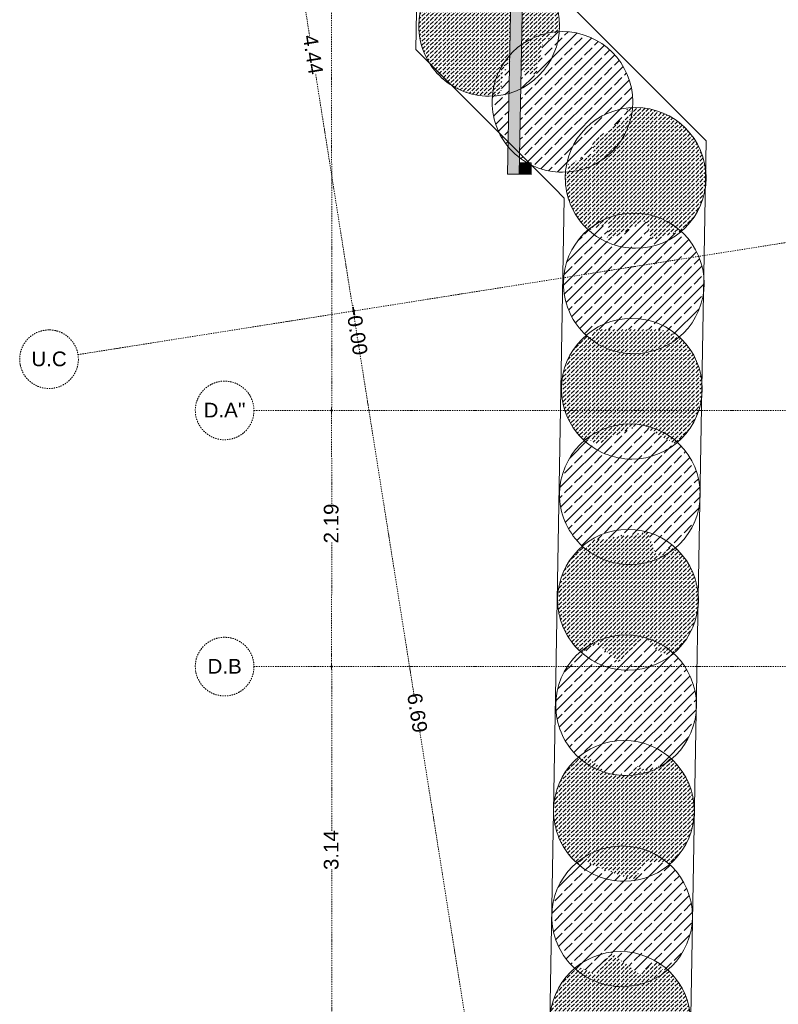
# Model space of a CAD drawing. Header units: millimetres. Extents: x 1523 to 73204, y -91281 to 10268.
# Tile 26 of 120: x 17289 to 23756, y -66517 to -58118. Entities that reach past the tile are written whole.
import ezdxf

# ---------------------------------------------------------------- set-up
doc = ezdxf.new("R2010")
doc.units = ezdxf.units.MM
doc.linetypes.add('IMPORT-STRICHPUNKT _7_', pattern=[20, 10, -5, 0, -5])
for name, color, linetype, lineweight, true_color in [('10 A--Wand außen _ Verbau _bauseits_', 7, 'Continuous', 13, 0x656565), ('10 A--Wand außen _ Verbau _modelliert_ _aktuell_', 7, 'Continuous', 13, 0x656565), ('10 A--Wand außen _tragend_', 7, 'Continuous', 13, 0x656565), ('90 A--Achsraster _1_50_', 7, 'IMPORT-STRICHPUNKT _7_', 13, 0x656565), ('Xref_706_5_--_ÜP_-1_000_16_Übersichtsplan UG_IFC 2025_01_13_dwg', 7, 'Continuous', 13, 0x767676)]:
    doc.layers.add(name, color=color, linetype=linetype, lineweight=lineweight, true_color=true_color)
doc.styles.add('Arial_2', font='arial.ttf', dxfattribs={"height": 125})
pattern_1 = [(131.336, (0, 0), (37.542465, 33.023679), [37.5, -12.5]), (131.336, (-35.283, 2.26), (37.542465, 33.023679), [37.5, -12.5])]
pattern_2 = [(131.336, (0, 0), (90.10192, 79.25683), []), (131.336, (-45.05, -39.63), (90.10192, 79.25683), [90, -30])]

# ---------------------------------------------------------------- blocks, each defined once
blk = doc.blocks.new('Xref_706_5_--_ÜP_-1_000_11_Übersichtsplan UG_IFC 2024_09_30_dwg_ARROWHEAD_1-41960026-SuD_-1UG gesamt Plot  - Blatt 7')
at = {"layer": '90 A--Achsraster _1_50_', "color": 9, "linetype": 'Continuous', "true_color": 0xcbcbcb}
blk.add_line((0, 0), (-1000, 0), dxfattribs=at)
blk.add_circle((0, 0), 250, dxfattribs=at)
blk = doc.blocks.new('Xref_706_5_--_ÜP_-1_000_11_Übersichtsplan UG_IFC 2024_09_30_dwg_Standard-Rastermarker_6-41960559-SuD_-1UG gesamt Plot  - Blatt 7')
at = {"layer": '90 A--Achsraster _1_50_', "color": 9, "true_color": 0xcbcbcb, "flags": 128}
blk.add_lwpolyline([(0, 0), (750, 0), (31250, 0), (32000, 0)], dxfattribs=at)
at = {"layer": '90 A--Achsraster _1_50_', "color": 9, "true_color": 0xcbcbcb}
blk.add_circle((-250, 0), 250, dxfattribs=at)
blk = doc.blocks.new('Xref_706_5_--_ÜP_-1_000_11_Übersichtsplan UG_IFC 2024_09_30_dwg_Standard-Rastermarker_30-41960584-SuD_-1UG gesamt Plot  - Blatt 7')
at = {"layer": '90 A--Achsraster _1_50_', "color": 9, "true_color": 0xcbcbcb}
blk.add_line((0, 0), (53500.2, 0), dxfattribs=at)
blk.add_circle((-250, 0), 250, dxfattribs=at)
blk = doc.blocks.new('Xref_706_5_--_ÜP_-1_000_16_Übersichtsplan UG_IFC 2025_01_13_dwg-35469238-SuD_-1UG gesamt Plot  - Blatt 7')
at = {"layer": '10 A--Wand außen _ Verbau _modelliert_ _aktuell_', "true_color": 0xcbcbcb}
h = blk.add_hatch(dxfattribs=at)
h.set_pattern_fill('FP_5', color=9, style=0, pattern_type=2)
h.set_pattern_definition(pattern_1)
h.paths.add_polyline_path([(53222.9, -107966.1), (53061.7, -107620.1), (53231, -107582), (53174.8, -107332.7), (53178.3, -107329.2), (53171.8, -107319.3), (53115.2, -107255), (53050.1, -107199.4), (52977.7, -107153.7), (52899.6, -107118.7), (52817.3, -107095.2), (52732.5, -107083.7), (52646.9, -107084.3), (52562.2, -107097.1), (52480.3, -107121.8), (52402.7, -107158), (52331, -107204.8), (52266.7, -107261.3), (52211.1, -107326.5), (52165.4, -107398.8), (52130.4, -107477), (52106.9, -107559.3), (52095.4, -107646.6), (52095.6, -107672.1), (52129.4, -107676.9), (52096, -107729.7), (52106.1, -107731.8), (52130.7, -107676.9), (52363.9, -108033.9), (52457.1, -108026.6), (52542.2, -108249.6), (52593.8, -108252.9), (52593.9, -108268.2), (52602.3, -108270), (52602, -108273.9), (52655.8, -108281.2), (52741.4, -108280.6), (52826, -108267.8), (52908, -108243), (52985.6, -108206.9), (53057.3, -108160.1), (53110.7, -108113.1), (53106.4, -108102.6), (53109.1, -108099.3), (53071.9, -107934.4), (53131.6, -107946.9)])
h = blk.add_hatch(dxfattribs=at)
h.set_pattern_fill('FP_4', color=9, style=0, pattern_type=2)
h.set_pattern_definition(pattern_2)
h.paths.add_polyline_path([(54079.8, -107416.5), (54073.7, -107403.5), (54074.9, -107402.3), (54066.2, -107390.1), (54012.3, -107328.8), (53947.2, -107273.3), (53874.9, -107227.5), (53796.7, -107192.5), (53714.4, -107169), (53629.6, -107157.5), (53544, -107158.1), (53459.3, -107170.9), (53377.4, -107195.7), (53299.8, -107231.8), (53228.1, -107278.6), (53175.5, -107324.9), (53178.3, -107329.2), (53174.8, -107332.7), (53231, -107582), (53061.7, -107620.1), (53222.9, -107966.1), (53071.9, -107934.4), (53109.1, -108099.3), (53106, -108103), (53110.3, -108113.4), (53109.9, -108113.7), (53113.6, -108119.4), (53170.2, -108183.7), (53235.3, -108239.3), (53307.6, -108285), (53385.8, -108320), (53468.1, -108343.5), (53552.9, -108355), (53638.5, -108354.4), (53723.2, -108341.6), (53805.1, -108316.8), (53882.7, -108280.7), (53955.6, -108232.8), (54010.6, -108184.4), (54008.7, -108182), (54018.7, -108177.3), (54032, -108152.5), (53962.7, -108121.5), (53999.4, -107548.2), (54047.3, -107441.2), (54075, -107420.2)])
h = blk.add_hatch(dxfattribs=at)
h.set_pattern_fill('FP_5', color=9, style=0, pattern_type=2)
h.set_pattern_definition(pattern_1)
h.paths.add_polyline_path([(54942.7, -108162.3), (54797.1, -107780.7), (54973.7, -107501.2), (54956.2, -107484), (54956.9, -107482.7), (54968.5, -107472.5), (54964.8, -107466.9), (54905.4, -107400.1), (54843.2, -107347), (54770.8, -107301.3), (54692.7, -107266.3), (54610.3, -107242.8), (54525.5, -107231.2), (54439.9, -107231.9), (54355.3, -107244.7), (54273.3, -107269.4), (54195.7, -107305.6), (54124, -107352.4), (54072.1, -107398.1), (54074.9, -107402.3), (54073.7, -107403.5), (54079.8, -107416.5), (54047.3, -107441.2), (53999.4, -107548.2), (53962.7, -108121.5), (54032, -108152.5), (54018.7, -108177.3), (54008.7, -108182), (54010.6, -108184.4), (54006.3, -108188.2), (54012.2, -108196.1), (54066.1, -108257.4), (54131.2, -108313), (54203.6, -108358.7), (54281.7, -108393.7), (54364, -108417.2), (54448.8, -108428.8), (54534.4, -108428.1), (54619.1, -108415.3), (54701, -108390.6), (54778.6, -108354.5), (54850.3, -108307.6), (54903, -108261.3), (54902.4, -108260.4), (54904.8, -108258.6), (54895.5, -108217.5), (54918.5, -108190.6)])
h = blk.add_hatch(dxfattribs=at)
h.set_pattern_fill('FP_4', color=9, style=0, pattern_type=2)
h.set_pattern_definition(pattern_2)
h.paths.add_polyline_path([(55915.4, -107712.5), (55855.8, -107584.7), (55872.1, -107562.6), (55867.2, -107551.9), (55867.8, -107551.3), (55861.9, -107540.7), (55805.4, -107476.4), (55740.3, -107420.8), (55667.9, -107375.1), (55589.8, -107340.1), (55507.5, -107316.6), (55422.6, -107305.1), (55337, -107305.7), (55252.4, -107318.5), (55170.4, -107343.2), (55092.8, -107379.4), (55018.7, -107428.4), (54956.2, -107484), (54973.7, -107501.2), (54797.1, -107780.7), (54942.7, -108162.3), (54895.5, -108217.5), (54904.8, -108258.6), (54902.4, -108260.4), (54908.8, -108269.4), (54963.2, -108331.2), (55028.4, -108386.9), (55100.7, -108432.6), (55178.8, -108467.5), (55261.1, -108491), (55346, -108502.6), (55431.6, -108502), (55516.2, -108489.1), (55598.2, -108464.4), (55675.8, -108428.3), (55749.9, -108379.3), (55804.3, -108331.4), (55803.1, -108329.7), (55812.5, -108323.8), (55778.2, -108290), (55785.5, -108284.4), (55757, -108269.1), (55717.7, -107772.2), (55723, -107765), (55721.2, -107771.1), (55904.5, -107715.8)])
h = blk.add_hatch(dxfattribs=at)
h.set_pattern_fill('FP_5', color=9, style=0, pattern_type=2)
h.set_pattern_definition(pattern_1)
h.paths.add_polyline_path([(56803.4, -108094), (56614.9, -107845.9), (56752.3, -107741.4), (56741.2, -107717.7), (56790, -107668.2), (56758.2, -107631.9), (56765.5, -107624.4), (56759, -107614.5), (56702.3, -107550), (56637.4, -107494.7), (56565, -107448.9), (56486.9, -107413.9), (56404.6, -107390.4), (56319.8, -107378.9), (56234.2, -107379.5), (56149.5, -107392.3), (56067.6, -107417.1), (55989.9, -107453.2), (55918.3, -107500), (55865.2, -107546.7), (55867.8, -107551.3), (55867.2, -107551.9), (55872.1, -107562.6), (55855.8, -107584.7), (55915.4, -107712.5), (55721.2, -107771.1), (55723, -107765), (55717.7, -107772.2), (55757, -108269.1), (55785.5, -108284.4), (55778.2, -108290), (55812.5, -108323.8), (55811.7, -108324.9), (55803.1, -108329.7), (55804.3, -108331.4), (55800.1, -108335.1), (55803.8, -108340.8), (55860.3, -108405.1), (55925.4, -108460.6), (55997.8, -108506.4), (56075.9, -108541.4), (56158.3, -108564.9), (56243.1, -108576.4), (56328.7, -108575.8), (56413.3, -108563), (56495.3, -108538.2), (56572.9, -108502.1), (56647, -108453.1), (56709.5, -108397.5), (56709.4, -108397.4), (56718.4, -108377.4), (56654.1, -108342.9), (56647, -108252.7), (56800.9, -108096.5)])
h = blk.add_hatch(dxfattribs=at)
h.set_pattern_fill('FP_4', color=9, style=0, pattern_type=2)
h.set_pattern_definition(pattern_2)
h.paths.add_polyline_path([(57777.3, -108089.8), (57693.7, -108007.5), (57739.5, -107922.1), (57703, -107760), (57677.9, -107746.5), (57682.7, -107740), (57648.1, -107705.8), (57656.8, -107699.2), (57656.3, -107698.6), (57660.5, -107695), (57654.9, -107686.9), (57599.6, -107624.1), (57534.5, -107568.5), (57462.1, -107522.7), (57384, -107487.7), (57301.7, -107464.2), (57216.9, -107452.7), (57131.3, -107453.3), (57046.6, -107466.1), (56964.7, -107490.9), (56887.1, -107527), (56812.9, -107576), (56762.7, -107620.2), (56765.5, -107624.4), (56758.2, -107631.9), (56790, -107668.2), (56741.2, -107717.7), (56752.3, -107741.4), (56614.9, -107846.1), (56803.4, -108094), (56647, -108252.7), (56654.1, -108342.9), (56718.4, -108377.4), (56708.8, -108398.7), (56697.2, -108409), (56701.4, -108415.2), (56757.4, -108478.9), (56822.6, -108534.5), (56894.9, -108580.2), (56973, -108615.2), (57055.4, -108638.7), (57140.2, -108650.2), (57225.8, -108649.6), (57310.4, -108636.8), (57392.4, -108612.1), (57470, -108575.9), (57541.7, -108529.1), (57594, -108483), (57591.5, -108478.5), (57599.6, -108470.3), (57592.7, -108459.8), (57608.8, -108447.5), (57583.2, -108418.4), (57742.2, -108256.9)])
h = blk.add_hatch(dxfattribs=at)
h.set_pattern_fill('FP_5', color=9, style=0, pattern_type=2)
h.set_pattern_definition(pattern_1)
h.paths.add_polyline_path([(58673.7, -108079.7), (58519.8, -107966.2), (58545.3, -107779), (58557.9, -107776.2), (58555.5, -107770), (58556.6, -107769), (58553.2, -107763.8), (58496.6, -107699.5), (58431.5, -107643.9), (58359.2, -107598.2), (58281, -107563.2), (58198.7, -107539.7), (58113.9, -107528.1), (58028.3, -107528.8), (57943.6, -107541.6), (57861.7, -107566.3), (57784.1, -107602.5), (57709.9, -107651.5), (57656.3, -107698.6), (57656.8, -107699.2), (57648.1, -107706), (57682.7, -107740), (57677.9, -107746.5), (57703, -107760), (57739.5, -107922.1), (57693.7, -108007.5), (57777.3, -108089.8), (57742.2, -108256.9), (57583.2, -108418.4), (57608.8, -108447.5), (57592.7, -108459.8), (57599.6, -108470.3), (57591.5, -108478.5), (57597.9, -108490.1), (57654.5, -108554.3), (57719.6, -108610), (57791.9, -108655.7), (57870.1, -108690.6), (57952.4, -108714.1), (58037.2, -108725.7), (58122.8, -108725.1), (58207.4, -108712.2), (58289.4, -108687.5), (58367, -108651.4), (58441.2, -108602.4), (58503, -108548), (58503.8, -108546.3), (58476.7, -108519.6), (58666.3, -108096.2), (58662.7, -108086.8)])
h = blk.add_hatch(dxfattribs=at)
h.set_pattern_fill('FP_4', color=9, style=0, pattern_type=2)
h.set_pattern_definition(pattern_2)
h.paths.add_polyline_path([(59455, -108455.6), (59271.7, -108320.6), (59471.9, -108086), (59379.2, -107944.1), (59386.9, -107917.3), (59459.8, -107876.8), (59450.6, -107868.9), (59464.3, -107858.4), (59447.8, -107834.1), (59393, -107772), (59328.7, -107717.1), (59256.3, -107671.4), (59178.2, -107636.4), (59095.9, -107612.9), (59011, -107601.3), (58925.4, -107602), (58840.8, -107614.8), (58758.8, -107639.5), (58681.2, -107675.7), (58609.6, -107722.5), (58555.5, -107770), (58557.9, -107776.2), (58545.3, -107779), (58519.8, -107966.2), (58673.7, -108079.7), (58662.7, -108086.8), (58666.3, -108096.2), (58476.7, -108519.6), (58503.8, -108546.3), (58503, -108548), (58491.6, -108558), (58495.1, -108563.2), (58551.6, -108627.5), (58616.7, -108683.1), (58689.1, -108728.8), (58767.2, -108763.8), (58849.5, -108787.3), (58934.4, -108798.9), (59020, -108798.2), (59104.6, -108785.4), (59186.6, -108760.7), (59264.2, -108724.6), (59335.8, -108677.7), (59389.9, -108630.2), (59378, -108599.1), (59442, -108479.9)])
h = blk.add_hatch(dxfattribs=at)
h.set_pattern_fill('FP_4', color=9, style=0, pattern_type=2)
h.set_pattern_definition(pattern_2)
h.paths.add_polyline_path([(52606.3, -108302.5), (52606.1, -108274.4), (52602, -108273.9), (52602.3, -108270), (52593.9, -108268.2), (52593.8, -108252.9), (52542.2, -108249.6), (52457.1, -108026.6), (52363.9, -108033.9), (52130.7, -107676.9), (52106.1, -107731.8), (52096, -107729.7), (52129.5, -107676.8), (52045.9, -107665.4), (51960.3, -107666), (51875.6, -107678.8), (51793.7, -107703.6), (51716.1, -107739.7), (51644.4, -107786.5), (51580.1, -107843.1), (51524.6, -107908.2), (51478.8, -107980.5), (51443.8, -108058.7), (51420.3, -108141), (51408.8, -108225.8), (51409.1, -108266.3), (51415, -108267.2), (51422.2, -108314.5), (51457.4, -108330.2), (51487.1, -108394), (51773.1, -108475.7), (51718.7, -108597.3), (52457.9, -108658.3), (52490.5, -108620.1), (52536.3, -108547.8), (52571.3, -108469.6), (52594.8, -108387.3), (52602.6, -108330.1)])
h.paths.add_polyline_path([(52357.5, -108750.4), (51675.4, -108694), (51651.6, -108747.1), (51710.2, -108724.8), (51699.6, -108753.7), (51906.6, -108781.9), (51907.1, -108852.8), (51915.4, -108853.4), (51915.2, -108855.6), (51969.2, -108862.9), (52054.8, -108862.3), (52139.5, -108849.5), (52221.4, -108824.7), (52299, -108788.6), (52351.4, -108754.4)])
h = blk.add_hatch(dxfattribs=at)
h.set_pattern_fill('FP_5', color=9, style=0, pattern_type=2)
h.set_pattern_definition(pattern_1)
h.paths.add_polyline_path([(60412.4, -108437.1), (60256.8, -108102.9), (60232.5, -108079), (60238.3, -108063.1), (60362.5, -107937.1), (60347.5, -107910.2), (60290.9, -107845.9), (60225.8, -107790.3), (60153.5, -107744.6), (60075.3, -107709.6), (59993, -107686.1), (59908.2, -107674.5), (59822.6, -107675.2), (59737.9, -107688), (59656, -107712.7), (59578.4, -107748.8), (59504.2, -107797.8), (59453.8, -107842.2), (59464.3, -107858.4), (59450.6, -107868.9), (59459.8, -107876.8), (59386.9, -107917.3), (59379.2, -107944.1), (59471.9, -108086), (59271.7, -108320.6), (59455, -108455.6), (59378, -108599.1), (59389.9, -108630.2), (59388.8, -108631.2), (59392.2, -108636.4), (59448.8, -108700.7), (59513.9, -108756.3), (59586.2, -108802), (59664.4, -108837), (59746.7, -108860.5), (59831.5, -108872.1), (59917.1, -108871.4), (60001.8, -108858.6), (60083.7, -108833.9), (60161.3, -108797.7), (60233, -108750.9), (60285.8, -108704.5), (60284, -108701.7), (60297.3, -108694.4), (60405.2, -108453.2)])
h = blk.add_hatch(dxfattribs=at)
h.set_pattern_fill('FP_5', color=9, style=0, pattern_type=2)
h.set_pattern_definition(pattern_1)
h.paths.add_polyline_path([(51919.5, -108884.4), (51919.3, -108856.1), (51915.2, -108855.6), (51915.4, -108853.4), (51907.1, -108852.8), (51906.6, -108781.9), (51699.6, -108753.7), (51710.2, -108724.8), (51651.6, -108747.1), (51675.4, -108694), (50938.6, -108633.2), (50918.6, -108944.6), (50858.7, -109154.5), (50826.1, -109172.6), (50837.8, -109197.8), (50836.5, -109199.1), (50843.1, -109209.2), (50899.6, -109273.4), (50964.8, -109329), (51037.1, -109374.8), (51115.2, -109409.7), (51197.6, -109433.2), (51282.4, -109444.8), (51368, -109444.2), (51452.6, -109431.3), (51534.6, -109406.6), (51612.2, -109370.5), (51683.9, -109323.6), (51748.1, -109267.1), (51803.7, -109202), (51849.5, -109129.6), (51884.4, -109051.5), (51908, -108969.2), (51918.7, -108890.4)])
h.paths.add_polyline_path([(51773.1, -108475.7), (51487.1, -108394), (51457.4, -108330.2), (51422.2, -108314.5), (51415, -108267.2), (51409.1, -108266.3), (51409, -108254), (51359.1, -108247.2), (51273.5, -108247.9), (51188.8, -108260.7), (51106.9, -108285.4), (51029.3, -108321.6), (50955.4, -108370.3), (50905.3, -108414.4), (50908.1, -108418.6), (50900.7, -108426.1), (50909.2, -108435.7), (50902.3, -108440.9), (50948.4, -108480.2), (50945, -108533.4), (51718.7, -108597.3), (51771.7, -108478.8)])
at = {"layer": '10 A--Wand außen _tragend_', "true_color": 0xededed}
for points in [[(52600.6, -108670.1), (44567.6, -108006.6), (44559.4, -108106.2), (52592.3, -108769.8)], [(52608.8, -108570.5), (52526.3, -108563.6), (52506.4, -108595), (52500.9, -108661.9), (52600.6, -108670.1)]]:
    blk.add_hatch(color=7, dxfattribs=at).paths.add_polyline_path(points)
at = {"layer": '10 A--Wand außen _ Verbau _bauseits_', "color": 9, "true_color": 0xcbcbcb, "flags": 128}
for points in [[(43795, -108856.8), (51482.4, -109483.9), (52734.9, -108382.1), (52827.3, -108300.9), (76289.4, -110214.8), (77485.6, -110312.4), (77863.7, -104407.7), (76666.2, -104331), (76366.1, -109017.1), (52417.2, -107063.4)], [(52417.2, -107063.4), (51164.6, -108165.2), (51072.2, -108246.5), (43892.6, -107660.8)]]:
    blk.add_lwpolyline(points, dxfattribs=at)
at = {"layer": '10 A--Wand außen _ Verbau _modelliert_ _aktuell_', "color": 9, "true_color": 0xcbcbcb}
for centre, start, end in [((52694.1, -107682.4), 86.33628, 176.33628), ((52694.1, -107682.4), 356.33628, 86.33628), ((53591.3, -107756.3), 86.33628, 176.33628), ((53591.3, -107756.3), 356.33628, 86.33628), ((54487.2, -107830), 86.33628, 176.33628), ((54487.2, -107830), 356.33628, 86.33628), ((55384.3, -107903.8), 86.33628, 176.33628), ((55384.3, -107903.8), 356.33628, 86.33628), ((56281.4, -107977.6), 86.33628, 176.33628), ((56281.4, -107977.6), 356.33628, 86.33628), ((57178.5, -108051.5), 86.33628, 176.33628), ((57178.5, -108051.5), 356.33628, 86.33628), ((58075.5, -108126.9), 86.33628, 176.33628), ((58075.5, -108126.9), 356.33628, 86.33628), ((52007.5, -108264.2), 86.33628, 176.33628), ((52694.1, -107682.4), 176.33628, 266.33628), ((58972.7, -108200.1), 86.33628, 176.33628), ((58972.7, -108200.1), 356.33628, 86.33628), ((52007.5, -108264.2), 356.33628, 86.33628), ((52694.1, -107682.4), 266.33628, 356.33628), ((53591.3, -107756.3), 176.33628, 266.33628), ((59869.9, -108273.3), 86.33628, 176.33628), ((53591.3, -107756.3), 266.33628, 356.33628), ((54487.2, -107830), 176.33628, 266.33628), ((54487.2, -107830), 266.33628, 356.33628), ((55384.3, -107903.8), 176.33628, 266.33628), ((55384.3, -107903.8), 266.33628, 356.33628), ((56281.4, -107977.6), 176.33628, 266.33628), ((56281.4, -107977.6), 266.33628, 356.33628), ((57178.5, -108051.5), 176.33628, 266.33628), ((57178.5, -108051.5), 266.33628, 356.33628), ((58075.5, -108126.9), 176.33628, 266.33628), ((58075.5, -108126.9), 266.33628, 356.33628), ((58972.7, -108200.1), 176.33628, 266.33628), ((51320.7, -108846), 86.33628, 176.33628), ((51320.7, -108846), 356.33628, 86.33628), ((52007.5, -108264.2), 176.33628, 266.33628), ((58972.7, -108200.1), 266.33628, 356.33628), ((59869.9, -108273.3), 176.33628, 266.33628), ((52007.5, -108264.2), 266.33628, 356.33628), ((51320.7, -108846), 176.33628, 266.33628), ((51320.7, -108846), 266.33628, 356.33628)]:
    blk.add_arc(centre, 600, start, end, dxfattribs=at)
at = {"layer": '10 A--Wand außen _tragend_', "color": 9, "true_color": 0xcbcbcb, "flags": 128}
for points in [[(52592.3, -108769.8), (44559.4, -108106.2), (44567.6, -108006.6), (52600.6, -108670.1)], [(52500.9, -108661.9), (52509.2, -108562.2), (52608.8, -108570.5), (52600.6, -108670.1)]]:
    blk.add_lwpolyline(points, close=True, dxfattribs=at)
at = {"layer": '90 A--Achsraster _1_50_', "color": 161, "true_color": 0xaaaaff}
for p, q in [((60306.5, -109538.4), (57292, -109820)), ((53697.7, -110155.7), (56967.8, -109850.3)), ((54484.6, -110393.7), (51061.7, -110174.6)), ((53650.4, -110160.2), (51633.2, -110348.6)), ((53649.7, -110152.6), (53626.1, -110154.9)), ((53697, -110148.2), (53720.7, -110146)), ((49278.5, -110568.5), (51305.4, -110379.2)), ((54532, -110396.8), (55307.3, -110446.4)), ((56665.2, -110533.4), (55633.7, -110467.3)), ((56712.6, -110536.4), (58089.1, -110624.5)), ((59798.8, -110734), (58412.5, -110645.2))]:
    blk.add_line(p, q, dxfattribs=at)
for name, p, rotation in [('Xref_706_5_--_ÜP_-1_000_11_Übersichtsplan UG_IFC 2024_09_30_dwg_Standard-Rastermarker_30-41960584-SuD_-1UG gesamt Plot  - Blatt 7', (53895, -112522.9), 95.33628353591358), ('Xref_706_5_--_ÜP_-1_000_11_Übersichtsplan UG_IFC 2024_09_30_dwg_Standard-Rastermarker_6-41960559-SuD_-1UG gesamt Plot  - Blatt 7', (54466, -111056.4), 86.33628353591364), ('Xref_706_5_--_ÜP_-1_000_11_Übersichtsplan UG_IFC 2024_09_30_dwg_Standard-Rastermarker_6-41960559-SuD_-1UG gesamt Plot  - Blatt 7', (56646.5, -111196), 86.33628353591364)]:
    blk.add_blockref(name, p, dxfattribs=dict(rotation=rotation))
at = {"xscale": 0.02375, "yscale": 0.02375, "zscale": 0.02375}
for p, rotation in [((53673.4, -110150.4), 5.336283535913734), ((53674.1, -110158), 5.336283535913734), ((53673.4, -110150.4), 185.3362835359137), ((53674.1, -110158), 185.3362835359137), ((54508.3, -110395.3), 356.3362835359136), ((54508.3, -110395.3), 176.3362835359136), ((56688.9, -110534.9), 356.3362835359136), ((56688.9, -110534.9), 176.3362835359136)]:
    blk.add_blockref('Xref_706_5_--_ÜP_-1_000_11_Übersichtsplan UG_IFC 2024_09_30_dwg_ARROWHEAD_1-41960026-SuD_-1UG gesamt Plot  - Blatt 7', p, dxfattribs=dict(at, rotation=rotation))
at = {"layer": '90 A--Achsraster _1_50_', "color": 5, "true_color": 0x0000ff, "char_height": 125, "width": 407.08, "attachment_point": 2, "line_spacing_factor": 0.941778, "style": 'Arial_2'}
for s, insert, rotation in [('6.69', (57123.7, -109768.3), 5.33628), ('0.00', (53876.4, -110071.6), 5.33628), ('4.44', (51463.1, -110297.1), 5.33628), ('2.19', (55466.2, -110523.8), 176.33628), ('3.14', (58246.5, -110701.9), 176.33628)]:
    blk.add_mtext(s, dxfattribs=dict(at, insert=insert, rotation=rotation))
at = {"layer": '90 A--Achsraster _1_50_', "char_height": 125, "attachment_point": 2, "rotation": 86.33628, "line_spacing_factor": 0.941778, "style": 'Arial_2'}
for s, insert, width in [("D.A''", (54384.7, -111301.7), 426.975), ('D.B', (56565.2, -111441.3), 347.395), ('U.C', (53852.9, -112767.6), 358.108)]:
    blk.add_mtext(s, dxfattribs=dict(at, insert=insert, width=width))

msp = doc.modelspace()

# ---------------------------------------------------------------- block references
at = {"layer": 'Xref_706_5_--_ÜP_-1_000_16_Übersichtsplan UG_IFC 2025_01_13_dwg', "color": 9, "true_color": 0xcbcbcb, "rotation": 273.6637164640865}
msp.add_blockref('Xref_706_5_--_ÜP_-1_000_16_Übersichtsplan UG_IFC 2025_01_13_dwg-35469238-SuD_-1UG gesamt Plot  - Blatt 7', (126634.737, 0), dxfattribs=at)

doc.saveas('drawing.dxf')
